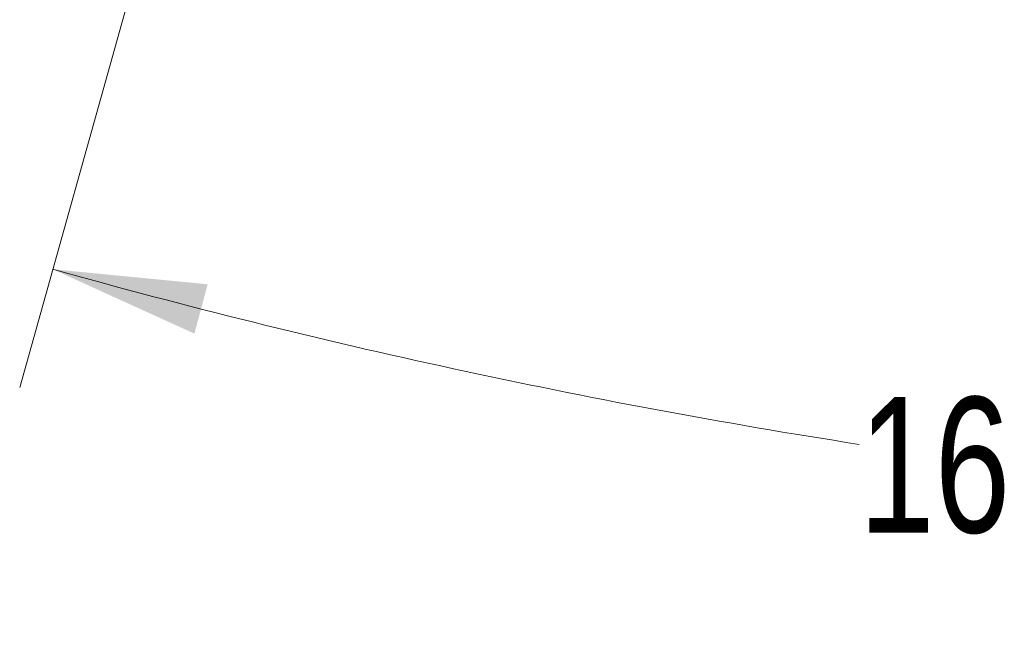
# Model space of a CAD drawing. Header units: inches. Extents: x 5 to 165, y 3 to 108.
# Tile 62 of 139: x 97.32 to 107.33, y 26.46 to 32.88. Entities that reach past the tile are written whole.
import ezdxf

# ---------------------------------------------------------------- set-up
doc = ezdxf.new("R2010")
doc.units = ezdxf.units.IN
doc.header["$LTSCALE"] = 10
doc.header["$MEASUREMENT"] = 0
doc.styles.add('SLDTEXTSTYLE0', font='TXT', dxfattribs={"width": 0.75})
doc.dimstyles.new('SLDDIMSTYLE4', dxfattribs={"dimtxt": 1.377953, "dimasz": 1.56, "dimexe": 0, "dimexo": 0.0625, "dimgap": 0.344488, "dimtad": 0, "dimtih": 1, "dimtoh": 1, "dimdec": 4, "dimlfac": 10, "dimzin": 12, "dimdsep": 46, "dimtxsty": 'SLDTEXTSTYLE0', "dimsah": 1, "dimcen": 0.09, "dimadec": 0, "dimazin": 3, "dimtfac": 1, "dimtdec": 0, "dimtofl": 0, "dimtmove": 0, "dimatfit": 3, "dimfxl": 1, "dimfrac": 2, "dimtolj": 1, "dimtzin": 12, "dimarcsym": 0})

# ---------------------------------------------------------------- blocks, each defined once
blk = doc.blocks.new('_D_10')
at = {"color": 1, "linetype": 'Continuous', "lineweight": 18}
for p, q in [((99.111, 35.537), (97.317, 29.136)), ((116.764, 34.903), (116.764, 26.462))]:
    blk.add_line(p, q, dxfattribs=at)
for start, end in [(254.33924, 261.13124), (263.39493, 270)]:
    blk.add_arc((116.764, 98.502), 70.791, start, end, dxfattribs=at)
for points in [[(97.654, 30.339), (99.093, 29.684), (99.228, 30.186)], [(116.764, 27.712), (115.207, 27.989), (115.201, 27.469)]]:
    blk.add_solid(points, dxfattribs=at)
at = {"color": 1, "linetype": 'Continuous', "lineweight": 18, "insert": (105.85, 29.038), "char_height": 1.378, "attachment_point": 1, "style": 'SLDTEXTSTYLE0'}
blk.add_mtext('16°', dxfattribs=at)

msp = doc.modelspace()

# ---------------------------------------------------------------- dimensions: what is measured, and where the dimension line sits
at = {"color": 1, "linetype": 'Continuous', "lineweight": 18}
dim = msp.add_angular_dim_2l(base=(101.725518, 29.327208), line1=((99.246282, 36.018326), (104.313076, 54.091524)), line2=((116.763543, 35.40277), (116.763543, 35.98361)), dimstyle='SLDDIMSTYLE4', dxfattribs=at)
dim.commit()
dim.dimension.update_dxf_attribs({"geometry": '_D_10', "text_midpoint": (107.235231, 28.355689), "dimtype": 162})

doc.saveas('drawing.dxf')
